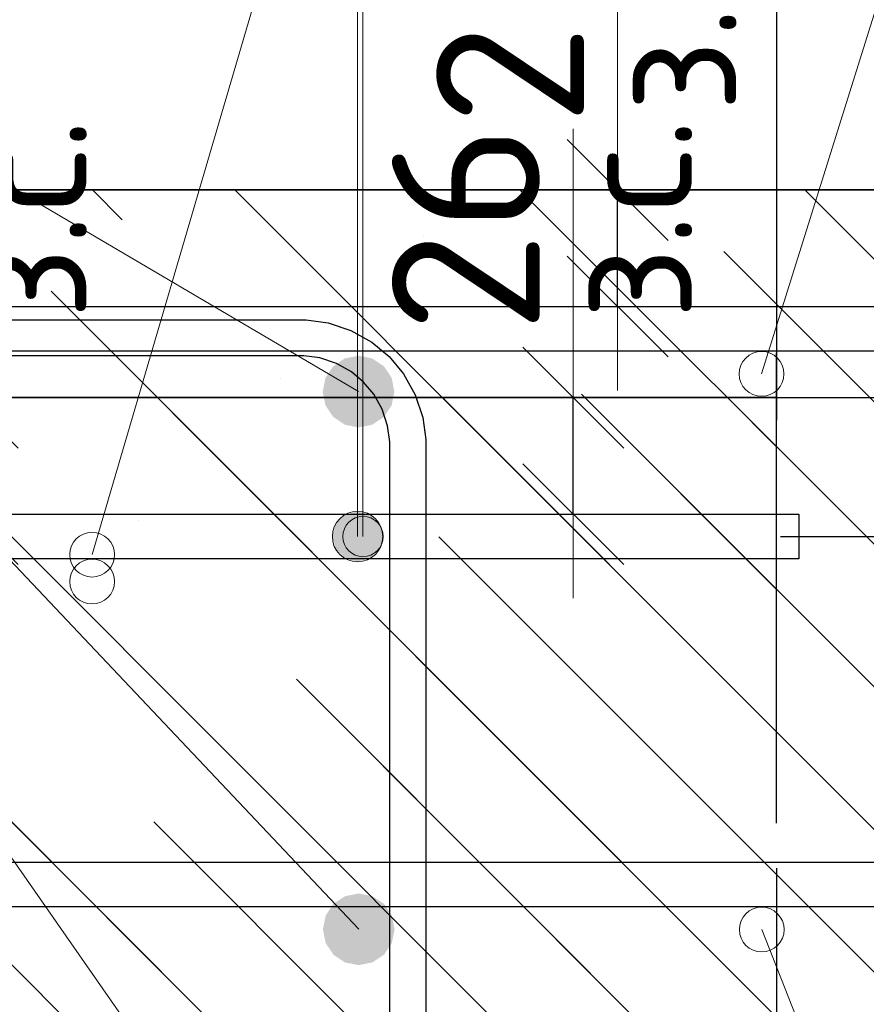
# Model space of a CAD drawing. Header units: metres. Extents: x -38 to 97, y -15 to 21.
# Tile 134 of 230: x 72.41 to 72.599, y 6.497 to 6.716. Entities that reach past the tile are written whole.
import ezdxf

# ---------------------------------------------------------------- set-up
doc = ezdxf.new("R2010")
doc.units = ezdxf.units.M
doc.header["$PDMODE"] = 65
doc.linetypes.add('______4', pattern=[0.135, 0.105, -0.03])
for name, color, linetype, lineweight in [('XR$3$Арм. стержнями верхней зоны', 180, 'Continuous', 35), ('XR$3$Арм. стержнями нижней зоны', 180, 'Continuous', 35), ('XR$3$Арм.стержн. Арматура края', 96, 'Continuous', 35), ('XR$3$Арм.стержн. Хомут', 240, 'Continuous', 35), ('XR$3$Арм.стержн.горизонт. 1', 180, 'Continuous', 35), ('XR$3$Размерная линия_ общее', 7, 'Continuous', 13), ('XR$4$Арм. стержнями верхней зоны', 180, 'Continuous', 35), ('XR$4$Арм.стержн. Арматура края', 96, 'Continuous', 35), ('XR$4$ВК__отв в полу 1-2 эт', 220, 'Continuous', 25), ('XR$4$Размерная линия (1)', 7, 'Continuous', 13), ('XR$4$Размерная линия_ общее', 7, 'Continuous', 13), ('XR$6$Арм. стержнями верхней зоны', 180, 'Continuous', 35), ('XR$6$Арм.стержн. Арматура края', 96, 'Continuous', 35), ('XR$6$ВК__отв в полу 1-2 эт', 220, 'Continuous', 25), ('XR$6$Размерная линия (1)', 7, 'Continuous', 13), ('XR$6$Размерная линия_ общее', 7, 'Continuous', 13)]:
    doc.layers.add(name, color=color, linetype=linetype, lineweight=lineweight)
doc.styles.add('ISOCPEUR', font='txt')
doc.dimstyles.new('DIMSTYLE_11', dxfattribs={"dimtxt": 0.033, "dimasz": 0.0375, "dimexe": 0, "dimexo": 0, "dimgap": 0.0165, "dimtad": 2, "dimdec": 0, "dimlfac": 1000, "dimrnd": 1, "dimzin": 12, "dimdsep": 46, "dimtxsty": 'ISOCPEUR', "dimblk1": 'ALL_ML_STRICH', "dimblk2": 'ALL_ML_STRICH', "dimsah": 1, "dimcen": 0, "dimclrd": 7, "dimclre": 256, "dimclrt": 7, "dimadec": 0, "dimazin": 0, "dimtfac": 1, "dimtdec": 0, "dimtix": 1, "dimtmove": 2, "dimatfit": 3, "dimfxl": 0, "dimtvp": 1.2, "dimtzin": 0, "dimlwd": 0, "dimlwe": -3, "dimarcsym": 0})
doc.dimstyles.new('DIMSTYLE_12', dxfattribs={"dimtxt": 0.03, "dimasz": 0.03, "dimexe": 0, "dimexo": 0, "dimgap": 0.015, "dimtad": 2, "dimdec": 0, "dimlfac": 1000, "dimrnd": 1, "dimzin": 12, "dimdsep": 46, "dimtxsty": 'ISOCPEUR', "dimblk1": 'ALL_ML_STRICH', "dimblk2": 'ALL_ML_STRICH', "dimsah": 1, "dimcen": 0, "dimclrd": 7, "dimclre": 256, "dimclrt": 7, "dimadec": 0, "dimazin": 0, "dimtfac": 1, "dimtdec": 0, "dimtix": 1, "dimtmove": 2, "dimatfit": 3, "dimfxl": 0, "dimtzin": 0, "dimlwd": 0, "dimlwe": -3, "dimarcsym": 0})
doc.dimstyles.new('DIMSTYLE_14', dxfattribs={"dimtxt": 0.03, "dimasz": 0.03, "dimexe": 0, "dimexo": 0, "dimgap": 0.015, "dimtad": 2, "dimdec": 0, "dimlfac": 1000, "dimrnd": 1, "dimzin": 12, "dimdsep": 46, "dimtxsty": 'ISOCPEUR', "dimblk1": 'ALL_ML_STRICH', "dimblk2": 'ALL_ML_STRICH', "dimsah": 1, "dimcen": 0, "dimclrd": 7, "dimclre": 256, "dimclrt": 7, "dimadec": 0, "dimazin": 0, "dimtfac": 1, "dimtdec": 0, "dimtix": 1, "dimtmove": 2, "dimatfit": 3, "dimfxl": 0, "dimtvp": 1.2, "dimtzin": 0, "dimlwd": 0, "dimlwe": -3, "dimarcsym": 0})
doc.dimstyles.new('DIMSTYLE_8', dxfattribs={"dimtxt": 0.033, "dimasz": 0.0375, "dimexe": 0, "dimexo": 0, "dimgap": 0.0165, "dimtad": 2, "dimdec": 0, "dimlfac": 1000, "dimrnd": 1, "dimzin": 12, "dimdsep": 46, "dimtxsty": 'ISOCPEUR', "dimblk1": 'ALL_ML_STRICH', "dimblk2": 'ALL_ML_STRICH', "dimsah": 1, "dimcen": 0, "dimclrd": 7, "dimclre": 256, "dimclrt": 7, "dimadec": 0, "dimazin": 0, "dimtfac": 1, "dimtdec": 0, "dimtix": 1, "dimtmove": 2, "dimatfit": 3, "dimfxl": 0, "dimtzin": 0, "dimlwd": 0, "dimlwe": -3, "dimarcsym": 0})
pattern_1 = [(135, (0, 0), (-0.031819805, -0.031819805), [0.4, -0.05, 0, -0.05]), (135, (-0.01591, -0.01591), (-0.031819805, -0.031819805), [0.8, -0.1, 0.1, -0.1])]

# ---------------------------------------------------------------- blocks, each defined once
blk = doc.blocks.new('ALL_ML_STRICH')
at = {"color": 0, "linetype": 'ByBlock', "lineweight": -2}
for p, q in [((0, -0.5), (0, 0.5)), ((-0.3, -0.3), (0.3, 0.3)), ((-1, 0), (0.5, 0))]:
    blk.add_line(p, q, dxfattribs=at)
blk = doc.blocks.new('*D143')
at = {"layer": 'DEFPOINTS', "color": 7, "linetype": 'Continuous', "lineweight": 13, "transparency": 33554687}
for p in [(72.50314, 6.67826), (72.50314, 6.65226), (72.54312, 6.65226)]:
    blk.add_point(p, dxfattribs=at)
at = {"layer": 'XR$3$Размерная линия_ общее', "color": 253, "linetype": 'Continuous', "lineweight": -2, "true_color": 0xa0a0a0, "transparency": 33554687}
for p, q in [((72.52314, 6.67826), (72.54312, 6.67826)), ((72.52314, 6.65226), (72.54312, 6.65226))]:
    blk.add_line(p, q, dxfattribs=at)
at = {"layer": 'XR$3$Размерная линия_ общее', "color": 7, "linetype": 'Continuous', "lineweight": -2, "transparency": 33554687}
blk.add_line((72.54312, 6.65226), (72.54312, 6.67826), dxfattribs=at)
at = {"layer": 'XR$3$Размерная линия_ общее', "color": 7, "linetype": 'Continuous', "lineweight": 13, "transparency": 33554687, "xscale": 0.0375, "yscale": 0.0375, "zscale": 0.0375}
for p, rotation in [((72.54312, 6.67826), 90), ((72.54312, 6.65226), 270)]:
    blk.add_blockref('ALL_ML_STRICH', p, dxfattribs=dict(at, rotation=rotation))
at = {"layer": 'XR$3$Размерная линия_ общее', "color": 7, "linetype": 'Continuous', "lineweight": 13, "transparency": 33554687, "insert": (72.54266, 6.69562), "char_height": 0.027, "width": 0.00135, "attachment_point": 1, "rotation": 90, "line_spacing_factor": 0.60241, "style": 'ISOCPEUR'}
blk.add_mtext('з.с.', dxfattribs=at)
at = {"layer": 'XR$3$Размерная линия_ общее', "color": 7, "linetype": 'Continuous', "lineweight": 13, "transparency": 33554687, "insert": (72.51912, 6.71598), "char_height": 0.033, "width": 0.066, "attachment_point": 5, "rotation": 90, "style": 'ISOCPEUR'}
blk.add_mtext('\\A1;{26}', dxfattribs=at)
blk = doc.blocks.new('*D382')
at = {"layer": 'DEFPOINTS', "color": 7, "linetype": 'Continuous', "lineweight": 13, "transparency": 33554687}
for p in [(72.54861, 6.63192), (72.54861, 6.43192), (72.72016, 6.43192)]:
    blk.add_point(p, dxfattribs=at)
at = {"layer": 'XR$4$Размерная линия_ общее', "color": 253, "linetype": 'Continuous', "lineweight": -2, "true_color": 0xa0a0a0, "transparency": 33554687}
for p, q in [((72.56861, 6.63192), (72.72016, 6.63192)), ((72.56861, 6.43192), (72.72016, 6.43192))]:
    blk.add_line(p, q, dxfattribs=at)
at = {"layer": 'XR$4$Размерная линия_ общее', "color": 7, "linetype": 'Continuous', "lineweight": -2, "transparency": 33554687}
blk.add_line((72.72016, 6.43192), (72.72016, 6.63192), dxfattribs=at)
at = {"layer": 'XR$4$Размерная линия_ общее', "color": 7, "linetype": 'Continuous', "lineweight": 13, "transparency": 33554687, "xscale": 0.0375, "yscale": 0.0375, "zscale": 0.0375}
for p, rotation in [((72.72016, 6.63192), 90), ((72.72016, 6.43192), 270)]:
    blk.add_blockref('ALL_ML_STRICH', p, dxfattribs=dict(at, rotation=rotation))
at = {"layer": 'XR$4$Размерная линия_ общее', "color": 7, "linetype": 'Continuous', "lineweight": 13, "transparency": 33554687, "insert": (72.69616, 6.53357), "char_height": 0.033, "width": 0.099, "attachment_point": 5, "rotation": 90, "style": 'ISOCPEUR'}
blk.add_mtext('\\A1;{200}', dxfattribs=at)
blk = doc.blocks.new('*D494')
at = {"layer": 'DEFPOINTS', "color": 7, "linetype": 'Continuous', "lineweight": 13, "transparency": 33554687}
for p in [(72.55952, 6.60092), (72.5525, 6.47692), (72.64516, 6.47692)]:
    blk.add_point(p, dxfattribs=at)
at = {"layer": 'XR$4$Размерная линия (1)', "color": 9, "linetype": 'Continuous', "lineweight": -2, "true_color": 0xc7c7c7, "transparency": 33554687}
for p, q in [((72.57952, 6.60092), (72.64516, 6.60092)), ((72.5725, 6.47692), (72.64516, 6.47692))]:
    blk.add_line(p, q, dxfattribs=at)
at = {"layer": 'XR$4$Размерная линия (1)', "color": 7, "linetype": 'Continuous', "lineweight": -2, "transparency": 33554687}
blk.add_line((72.64516, 6.47692), (72.64516, 6.60092), dxfattribs=at)
at = {"layer": 'XR$4$Размерная линия (1)', "color": 7, "linetype": 'Continuous', "lineweight": 13, "transparency": 33554687, "xscale": 0.03, "yscale": 0.03, "zscale": 0.03}
for p, rotation in [((72.64516, 6.60092), 90), ((72.64516, 6.47692), 270)]:
    blk.add_blockref('ALL_ML_STRICH', p, dxfattribs=dict(at, rotation=rotation))
at = {"layer": 'XR$4$Размерная линия (1)', "color": 7, "linetype": 'Continuous', "lineweight": 13, "transparency": 33554687, "insert": (72.62266, 6.54192), "char_height": 0.03, "width": 0.09, "attachment_point": 5, "rotation": 90, "style": 'ISOCPEUR'}
blk.add_mtext('\\A1;{124}', dxfattribs=at)
blk = doc.blocks.new('*D495')
at = {"layer": 'DEFPOINTS', "color": 7, "linetype": 'Continuous', "lineweight": 13, "transparency": 33554687}
for p in [(72.54165, 6.63192), (72.55952, 6.60092), (72.64516, 6.60092)]:
    blk.add_point(p, dxfattribs=at)
at = {"layer": 'XR$4$Размерная линия (1)', "color": 9, "linetype": 'Continuous', "lineweight": -2, "true_color": 0xc7c7c7, "transparency": 33554687}
for p, q in [((72.56165, 6.63192), (72.64516, 6.63192)), ((72.57952, 6.60092), (72.64516, 6.60092))]:
    blk.add_line(p, q, dxfattribs=at)
at = {"layer": 'XR$4$Размерная линия (1)', "color": 7, "linetype": 'Continuous', "lineweight": -2, "transparency": 33554687}
blk.add_line((72.64516, 6.60092), (72.64516, 6.63192), dxfattribs=at)
at = {"layer": 'XR$4$Размерная линия (1)', "color": 7, "linetype": 'Continuous', "lineweight": 13, "transparency": 33554687, "xscale": 0.03, "yscale": 0.03, "zscale": 0.03}
for p, rotation in [((72.64516, 6.63192), 90), ((72.64516, 6.60092), 270)]:
    blk.add_blockref('ALL_ML_STRICH', p, dxfattribs=dict(at, rotation=rotation))
at = {"layer": 'XR$4$Размерная линия (1)', "color": 7, "linetype": 'Continuous', "lineweight": 13, "transparency": 33554687, "insert": (72.62242, 6.67921), "char_height": 0.03, "width": 0.06, "attachment_point": 5, "rotation": 90, "style": 'ISOCPEUR'}
blk.add_mtext('\\A1;{31}', dxfattribs=at)
blk = doc.blocks.new('*D528')
at = {"layer": 'DEFPOINTS', "color": 7, "linetype": 'Continuous', "lineweight": 13, "transparency": 33554687}
for p in [(72.49323, 6.63192), (72.49323, 6.60592), (72.53322, 6.60592)]:
    blk.add_point(p, dxfattribs=at)
at = {"layer": 'XR$4$Размерная линия_ общее', "color": 253, "linetype": 'Continuous', "lineweight": -2, "true_color": 0xa0a0a0, "transparency": 33554687}
for p, q in [((72.51323, 6.63192), (72.53322, 6.63192)), ((72.51323, 6.60592), (72.53322, 6.60592))]:
    blk.add_line(p, q, dxfattribs=at)
at = {"layer": 'XR$4$Размерная линия_ общее', "color": 7, "linetype": 'Continuous', "lineweight": -2, "transparency": 33554687}
blk.add_line((72.53322, 6.60592), (72.53322, 6.63192), dxfattribs=at)
at = {"layer": 'XR$4$Размерная линия_ общее', "color": 7, "linetype": 'Continuous', "lineweight": 13, "transparency": 33554687, "xscale": 0.0375, "yscale": 0.0375, "zscale": 0.0375}
for p, rotation in [((72.53322, 6.63192), 90), ((72.53322, 6.60592), 270)]:
    blk.add_blockref('ALL_ML_STRICH', p, dxfattribs=dict(at, rotation=rotation))
at = {"layer": 'XR$4$Размерная линия_ общее', "color": 7, "linetype": 'Continuous', "lineweight": 13, "transparency": 33554687, "insert": (72.53275, 6.64929), "char_height": 0.027, "width": 0.00135, "attachment_point": 1, "rotation": 90, "line_spacing_factor": 0.60241, "style": 'ISOCPEUR'}
blk.add_mtext('з.с.', dxfattribs=at)
at = {"layer": 'XR$4$Размерная линия_ общее', "color": 7, "linetype": 'Continuous', "lineweight": 13, "transparency": 33554687, "insert": (72.50922, 6.66965), "char_height": 0.033, "width": 0.066, "attachment_point": 5, "rotation": 90, "style": 'ISOCPEUR'}
blk.add_mtext('\\A1;{26}', dxfattribs=at)
blk = doc.blocks.new('*D781')
at = {"layer": 'DEFPOINTS', "color": 7, "linetype": 'Continuous', "lineweight": 13, "transparency": 33554687}
for p in [(72.54861, 6.63192), (72.54861, 6.43192), (72.72016, 6.43192)]:
    blk.add_point(p, dxfattribs=at)
at = {"layer": 'XR$6$Размерная линия_ общее', "color": 253, "linetype": 'Continuous', "lineweight": -2, "true_color": 0xa0a0a0, "transparency": 33554687}
for p, q in [((72.56861, 6.63192), (72.72016, 6.63192)), ((72.56861, 6.43192), (72.72016, 6.43192))]:
    blk.add_line(p, q, dxfattribs=at)
at = {"layer": 'XR$6$Размерная линия_ общее', "color": 7, "linetype": 'Continuous', "lineweight": -2, "transparency": 33554687}
blk.add_line((72.72016, 6.43192), (72.72016, 6.63192), dxfattribs=at)
at = {"layer": 'XR$6$Размерная линия_ общее', "color": 7, "linetype": 'Continuous', "lineweight": 13, "transparency": 33554687, "xscale": 0.0375, "yscale": 0.0375, "zscale": 0.0375}
for p, rotation in [((72.72016, 6.63192), 90), ((72.72016, 6.43192), 270)]:
    blk.add_blockref('ALL_ML_STRICH', p, dxfattribs=dict(at, rotation=rotation))
at = {"layer": 'XR$6$Размерная линия_ общее', "color": 7, "linetype": 'Continuous', "lineweight": 13, "transparency": 33554687, "insert": (72.69616, 6.53357), "char_height": 0.033, "width": 0.099, "attachment_point": 5, "rotation": 90, "style": 'ISOCPEUR'}
blk.add_mtext('\\A1;{200}', dxfattribs=at)
blk = doc.blocks.new('*D953')
at = {"layer": 'DEFPOINTS', "color": 7, "linetype": 'Continuous', "lineweight": 13, "transparency": 33554687}
for p in [(72.56934, 6.60092), (72.5525, 6.47692), (72.64516, 6.47692)]:
    blk.add_point(p, dxfattribs=at)
at = {"layer": 'XR$6$Размерная линия (1)', "color": 9, "linetype": 'Continuous', "lineweight": -2, "true_color": 0xc7c7c7, "transparency": 33554687}
for p, q in [((72.58934, 6.60092), (72.64516, 6.60092)), ((72.5725, 6.47692), (72.64516, 6.47692))]:
    blk.add_line(p, q, dxfattribs=at)
at = {"layer": 'XR$6$Размерная линия (1)', "color": 7, "linetype": 'Continuous', "lineweight": -2, "transparency": 33554687}
blk.add_line((72.64516, 6.47692), (72.64516, 6.60092), dxfattribs=at)
at = {"layer": 'XR$6$Размерная линия (1)', "color": 7, "linetype": 'Continuous', "lineweight": 13, "transparency": 33554687, "xscale": 0.03, "yscale": 0.03, "zscale": 0.03}
for p, rotation in [((72.64516, 6.60092), 90), ((72.64516, 6.47692), 270)]:
    blk.add_blockref('ALL_ML_STRICH', p, dxfattribs=dict(at, rotation=rotation))
at = {"layer": 'XR$6$Размерная линия (1)', "color": 7, "linetype": 'Continuous', "lineweight": 13, "transparency": 33554687, "insert": (72.62266, 6.54192), "char_height": 0.03, "width": 0.09, "attachment_point": 5, "rotation": 90, "style": 'ISOCPEUR'}
blk.add_mtext('\\A1;{124}', dxfattribs=at)
blk = doc.blocks.new('*D954')
at = {"layer": 'DEFPOINTS', "color": 7, "linetype": 'Continuous', "lineweight": 13, "transparency": 33554687}
for p in [(72.54165, 6.63192), (72.56934, 6.60092), (72.64516, 6.60092)]:
    blk.add_point(p, dxfattribs=at)
at = {"layer": 'XR$6$Размерная линия (1)', "color": 9, "linetype": 'Continuous', "lineweight": -2, "true_color": 0xc7c7c7, "transparency": 33554687}
for p, q in [((72.56165, 6.63192), (72.64516, 6.63192)), ((72.58934, 6.60092), (72.64516, 6.60092))]:
    blk.add_line(p, q, dxfattribs=at)
at = {"layer": 'XR$6$Размерная линия (1)', "color": 7, "linetype": 'Continuous', "lineweight": -2, "transparency": 33554687}
blk.add_line((72.64516, 6.60092), (72.64516, 6.63192), dxfattribs=at)
at = {"layer": 'XR$6$Размерная линия (1)', "color": 7, "linetype": 'Continuous', "lineweight": 13, "transparency": 33554687, "xscale": 0.03, "yscale": 0.03, "zscale": 0.03}
for p, rotation in [((72.64516, 6.63192), 90), ((72.64516, 6.60092), 270)]:
    blk.add_blockref('ALL_ML_STRICH', p, dxfattribs=dict(at, rotation=rotation))
at = {"layer": 'XR$6$Размерная линия (1)', "color": 7, "linetype": 'Continuous', "lineweight": 13, "transparency": 33554687, "insert": (72.62256, 6.67107), "char_height": 0.03, "width": 0.06, "attachment_point": 5, "rotation": 90, "style": 'ISOCPEUR'}
blk.add_mtext('\\A1;{31}', dxfattribs=at)
blk = doc.blocks.new('*D966')
at = {"layer": 'DEFPOINTS', "color": 7, "linetype": 'Continuous', "lineweight": 13, "transparency": 33554687}
for p in [(72.35803, 6.63192), (72.35803, 6.60592), (72.39802, 6.60592)]:
    blk.add_point(p, dxfattribs=at)
at = {"layer": 'XR$6$Размерная линия_ общее', "color": 253, "linetype": 'Continuous', "lineweight": -2, "true_color": 0xa0a0a0, "transparency": 33554687}
for p, q in [((72.37803, 6.63192), (72.39802, 6.63192)), ((72.37803, 6.60592), (72.39802, 6.60592))]:
    blk.add_line(p, q, dxfattribs=at)
at = {"layer": 'XR$6$Размерная линия_ общее', "color": 7, "linetype": 'Continuous', "lineweight": -2, "transparency": 33554687}
blk.add_line((72.39802, 6.60592), (72.39802, 6.63192), dxfattribs=at)
at = {"layer": 'XR$6$Размерная линия_ общее', "color": 7, "linetype": 'Continuous', "lineweight": 13, "transparency": 33554687, "xscale": 0.0375, "yscale": 0.0375, "zscale": 0.0375}
for p, rotation in [((72.39802, 6.63192), 90), ((72.39802, 6.60592), 270)]:
    blk.add_blockref('ALL_ML_STRICH', p, dxfattribs=dict(at, rotation=rotation))
at = {"layer": 'XR$6$Размерная линия_ общее', "color": 7, "linetype": 'Continuous', "lineweight": 13, "transparency": 33554687, "insert": (72.39756, 6.64929), "char_height": 0.027, "width": 0.00135, "attachment_point": 1, "rotation": 90, "line_spacing_factor": 0.60241, "style": 'ISOCPEUR'}
blk.add_mtext('з.с.', dxfattribs=at)
at = {"layer": 'XR$6$Размерная линия_ общее', "color": 7, "linetype": 'Continuous', "lineweight": 13, "transparency": 33554687, "insert": (72.37402, 6.66965), "char_height": 0.033, "width": 0.066, "attachment_point": 5, "rotation": 90, "style": 'ISOCPEUR'}
blk.add_mtext('\\A1;{26}', dxfattribs=at)

msp = doc.modelspace()

# ---------------------------------------------------------------- hatches: boundary and pattern name
at = {"linetype": 'Continuous', "lineweight": 25, "transparency": 33554687}
h = msp.add_hatch(dxfattribs=at)
h.set_pattern_fill('__________540', scale=0.015, style=0, pattern_type=2)
h.set_pattern_definition(pattern_1)
h.paths.add_polyline_path([(72.52526, 6.67826), (72.27526, 6.67826), (72.27526, 6.37826), (72.52526, 6.37826)], flags=0)
h = msp.add_hatch(dxfattribs=at)
h.set_pattern_fill('__________540', scale=0.015, style=0, pattern_type=2)
h.set_pattern_definition(pattern_1)
h.paths.add_polyline_path([(72.52526, 6.67826), (72.52526, 6.47826), (72.65723, 6.47826), (72.65723, 6.67826)], flags=0)
at = {"linetype": 'Continuous', "lineweight": 13, "transparency": 33554687}
h = msp.add_hatch(dxfattribs=at)
h.set_pattern_fill('__________540', scale=0.015, style=0, pattern_type=2)
h.set_pattern_definition(pattern_1)
h.paths.add_polyline_path([(72.12578, 6.63192), (72.12578, 6.43192), (72.57861, 6.43192), (72.57861, 6.63192)], flags=0)
h = msp.add_hatch(dxfattribs=at)
h.set_pattern_fill('__________540', scale=0.015, style=0, pattern_type=2)
h.set_pattern_definition(pattern_1)
h.paths.add_polyline_path([(72.12578, 6.63192), (72.12578, 6.43192), (72.57861, 6.43192), (72.57861, 6.63192)], flags=0)
at = {"layer": 'XR$3$Арм.стержн.горизонт. 1', "linetype": 'Continuous', "lineweight": 50, "transparency": 33554687}
for points in [[(72.49326, 6.63326), (72.49266, 6.63632), (72.49092, 6.63892), (72.48833, 6.64065), (72.48526, 6.64126), (72.4822, 6.64065), (72.47961, 6.63892), (72.47787, 6.63632), (72.47726, 6.63326), (72.47787, 6.6302), (72.47961, 6.6276), (72.4822, 6.62587), (72.48526, 6.62526), (72.48833, 6.62587), (72.49092, 6.6276), (72.49266, 6.6302)], [(72.4933, 6.51326), (72.49269, 6.51632), (72.49096, 6.51892), (72.48836, 6.52065), (72.4853, 6.52126), (72.48224, 6.52065), (72.47965, 6.51892), (72.47791, 6.51632), (72.4773, 6.51326), (72.47791, 6.5102), (72.47965, 6.5076), (72.48224, 6.50587), (72.4853, 6.50526), (72.48836, 6.50587), (72.49096, 6.5076), (72.49269, 6.5102)]]:
    msp.add_hatch(color=7, dxfattribs=at).paths.add_polyline_path(points)
at = {"layer": 'XR$4$Арм. стержнями верхней зоны', "linetype": 'Continuous', "lineweight": 13, "transparency": 33554687}
for points in [[(72.484, 6.60479), (72.4885, 6.60479), (72.48625, 6.60542)], [(72.49012, 6.60317), (72.48238, 6.60317), (72.48175, 6.60092)], [(72.49012, 6.60317), (72.48175, 6.60092), (72.49075, 6.60092)], [(72.4885, 6.60479), (72.484, 6.60479), (72.48238, 6.60317)], [(72.4885, 6.60479), (72.48238, 6.60317), (72.49012, 6.60317)], [(72.49075, 6.60092), (72.48175, 6.60092), (72.48238, 6.59867)], [(72.49075, 6.60092), (72.48238, 6.59867), (72.49012, 6.59867)], [(72.49012, 6.59867), (72.48238, 6.59867), (72.484, 6.59705)], [(72.49012, 6.59867), (72.484, 6.59705), (72.4885, 6.59705)], [(72.4885, 6.59705), (72.484, 6.59705), (72.48625, 6.59642)]]:
    msp.add_hatch(color=7, dxfattribs=at).paths.add_polyline_path(points)
at = {"layer": 'XR$6$Арм. стержнями верхней зоны', "linetype": 'Continuous', "lineweight": 13, "transparency": 33554687}
for points in [[(72.48785, 6.60576), (72.48223, 6.60576), (72.4802, 6.60374)], [(72.48785, 6.60576), (72.4802, 6.60374), (72.48988, 6.60374)], [(72.48223, 6.60576), (72.48785, 6.60576), (72.48504, 6.60655)], [(72.48988, 6.60374), (72.4802, 6.60374), (72.47941, 6.60092)], [(72.48988, 6.60374), (72.47941, 6.60092), (72.49066, 6.60092)], [(72.49066, 6.60092), (72.47941, 6.60092), (72.4802, 6.59811)], [(72.49066, 6.60092), (72.4802, 6.59811), (72.48988, 6.59811)], [(72.48988, 6.59811), (72.4802, 6.59811), (72.48223, 6.59609)], [(72.48988, 6.59811), (72.48223, 6.59609), (72.48785, 6.59609)], [(72.48785, 6.59609), (72.48223, 6.59609), (72.48504, 6.5953)]]:
    msp.add_hatch(color=7, dxfattribs=at).paths.add_polyline_path(points)

# ---------------------------------------------------------------- linework, layer by layer
at = {"color": 7, "linetype": 'Continuous', "lineweight": 13, "transparency": 33554687}
for p, q in [((72.57526, 6.63721), (72.62411, 6.79343)), ((72.54312, 6.67826), (72.54312, 6.73826)), ((72.53322, 6.63192), (72.53322, 6.69192)), ((72.5753, 6.51321), (72.63377, 6.36468))]:
    msp.add_line(p, q, dxfattribs=at)
at = {"color": 7, "linetype": '______4', "lineweight": 25, "transparency": 33554687}
for p, q in [((72.57861, 6.33192), (72.57861, 6.73192)), ((72.57861, 6.73192), (72.57861, 6.33192))]:
    msp.add_line(p, q, dxfattribs=at)
at = {"color": 7, "linetype": 'Continuous', "lineweight": 35, "transparency": 33554687}
for p, q in [((72.52526, 6.67826), (72.27526, 6.67826)), ((72.65723, 6.67826), (72.52526, 6.67826)), ((72.57861, 6.63192), (72.12578, 6.63192)), ((72.57861, 6.63192), (72.12578, 6.63192))]:
    msp.add_line(p, q, dxfattribs=at)
at = {"color": 7, "linetype": 'Continuous', "lineweight": 13, "transparency": 33554687}
for centre in [(72.57526, 6.63721), (72.42577, 6.59687), (72.42577, 6.59087), (72.5753, 6.51321)]:
    msp.add_circle(centre, 0.005, dxfattribs=at)
at = {"layer": 'XR$3$Арм. стержнями верхней зоны', "color": 4, "linetype": 'Continuous', "lineweight": 25, "transparency": 33554687}
msp.add_lwpolyline([(72.30026, 6.65226), (72.66223, 6.65226), (72.66223, 6.64226), (72.30026, 6.64226), (72.30026, 6.65226)], dxfattribs=at)
at = {"layer": 'XR$3$Арм. стержнями нижней зоны', "color": 4, "linetype": 'Continuous', "lineweight": 25, "transparency": 33554687}
msp.add_lwpolyline([(72.30026, 6.52826), (72.66223, 6.52826), (72.66223, 6.51826), (72.30026, 6.51826), (72.30026, 6.52826)], dxfattribs=at)
at = {"layer": 'XR$3$Арм.стержн. Арматура края', "color": 4, "linetype": 'Continuous', "lineweight": 25, "transparency": 33554687}
for points in [[(72.66223, 6.51826), (72.33355, 6.51826), (72.32745, 6.51911), (72.3211, 6.5212), (72.31526, 6.52448), (72.31044, 6.5285), (72.30642, 6.53331), (72.30315, 6.53916), (72.30106, 6.54551), (72.30021, 6.55161), (72.30021, 6.61891), (72.30106, 6.62501), (72.30315, 6.63136), (72.30642, 6.63721), (72.31044, 6.64202), (72.31526, 6.64604), (72.3211, 6.64932), (72.32745, 6.65141), (72.33355, 6.65226), (72.66223, 6.65226)], [(72.66223, 6.64226), (72.33425, 6.64226), (72.32973, 6.64163), (72.32515, 6.64012), (72.32095, 6.63777), (72.31754, 6.63492), (72.31469, 6.63151), (72.31234, 6.62732), (72.31084, 6.62274), (72.31021, 6.61822), (72.31021, 6.5523), (72.31084, 6.54778), (72.31234, 6.5432), (72.31469, 6.53901), (72.31754, 6.5356), (72.32095, 6.53275), (72.32515, 6.5304), (72.32973, 6.52889), (72.33425, 6.52826), (72.66223, 6.52826)]]:
    msp.add_lwpolyline(points, dxfattribs=at)
at = {"layer": 'XR$3$Арм.стержн. Хомут', "color": 40, "linetype": 'Continuous', "lineweight": 25, "transparency": 33554687}
for points in [[(72.3269, 6.64926), (72.47359, 6.64926), (72.47847, 6.64858), (72.48355, 6.64691), (72.48822, 6.64429), (72.49207, 6.64107), (72.49529, 6.63722), (72.49791, 6.63254), (72.49959, 6.62746), (72.50026, 6.62258), (72.50026, 6.42994), (72.49959, 6.42506), (72.49791, 6.41998), (72.49529, 6.4153), (72.49207, 6.41145), (72.48822, 6.40823), (72.48355, 6.40561), (72.47847, 6.40394), (72.47359, 6.40326), (72.3269, 6.40326)], [(72.3269, 6.64926), (72.47359, 6.64926), (72.47847, 6.64858), (72.48355, 6.64691), (72.48822, 6.64429), (72.49207, 6.64107), (72.49529, 6.63722), (72.49791, 6.63254), (72.49959, 6.62746), (72.50026, 6.62258), (72.50026, 6.42994), (72.49959, 6.42506), (72.49791, 6.41998), (72.49529, 6.4153), (72.49207, 6.41145), (72.48822, 6.40823), (72.48355, 6.40561), (72.47847, 6.40394), (72.47359, 6.40326), (72.3269, 6.40326)], [(72.32746, 6.41126), (72.47303, 6.41126), (72.47665, 6.41176), (72.48031, 6.41297), (72.48367, 6.41485), (72.4864, 6.41713), (72.48868, 6.41986), (72.49055, 6.42321), (72.49176, 6.42687), (72.49226, 6.43049), (72.49226, 6.62203), (72.49176, 6.62564), (72.49055, 6.62931), (72.48868, 6.63266), (72.4864, 6.63539), (72.48367, 6.63767), (72.48031, 6.63955), (72.47665, 6.64076), (72.47303, 6.64126), (72.32746, 6.64126)], [(72.32746, 6.41126), (72.47303, 6.41126), (72.47665, 6.41176), (72.48031, 6.41297), (72.48367, 6.41485), (72.4864, 6.41713), (72.48868, 6.41986), (72.49055, 6.42321), (72.49176, 6.42687), (72.49226, 6.43049), (72.49226, 6.62203), (72.49176, 6.62564), (72.49055, 6.62931), (72.48868, 6.63266), (72.4864, 6.63539), (72.48367, 6.63767), (72.48031, 6.63955), (72.47665, 6.64076), (72.47303, 6.64126), (72.32746, 6.64126)]]:
    msp.add_lwpolyline(points, dxfattribs=at)
at = {"layer": 'XR$3$Арм.стержн.горизонт. 1', "color": 7, "linetype": 'Continuous', "lineweight": 13, "transparency": 33554687}
for q in [(72.4853, 6.41826), (72.4853, 6.51326), (72.48526, 6.63326)]:
    msp.add_line((72.23031, 6.78305), q, dxfattribs=at)
at = {"layer": 'XR$4$Арм. стержнями верхней зоны', "color": 7, "linetype": 'Continuous', "lineweight": 13, "transparency": 33554687}
for p, q in [((72.48625, 6.80286), (72.48625, 6.60092)), ((72.48625, 6.60542), (72.48625, 6.60542)), ((72.48175, 6.60092), (72.48175, 6.60092)), ((72.49075, 6.60092), (72.49075, 6.60092)), ((72.48625, 6.59642), (72.48625, 6.59642))]:
    msp.add_line(p, q, dxfattribs=at)
at = {"layer": 'XR$4$Арм. стержнями верхней зоны', "color": 4, "linetype": 'Continuous', "lineweight": 25, "transparency": 33554687}
msp.add_lwpolyline([(72.15077, 6.60592), (72.58361, 6.60592), (72.58361, 6.59592), (72.15077, 6.59592), (72.15077, 6.60592)], dxfattribs=at)
at = {"layer": 'XR$4$Арм. стержнями верхней зоны', "color": 7, "linetype": 'Continuous', "lineweight": 13, "transparency": 33554687}
msp.add_circle((72.48625, 6.60092), 0.0045, dxfattribs=at)
at = {"layer": 'XR$4$Арм.стержн. Арматура края', "color": 4, "linetype": 'Continuous', "lineweight": 25, "transparency": 33554687}
msp.add_lwpolyline([(72.17933, 6.60592), (72.58361, 6.60592), (72.58361, 6.59592), (72.18002, 6.59592)], dxfattribs=at)
at = {"layer": 'XR$4$ВК__отв в полу 1-2 эт', "color": 7, "linetype": 'Continuous', "lineweight": 13, "transparency": 33554687}
msp.add_line((72.42577, 6.59687), (72.48625, 6.80286), dxfattribs=at)
at = {"layer": 'XR$6$Арм. стержнями верхней зоны', "color": 7, "linetype": 'Continuous', "lineweight": 13, "transparency": 33554687}
for p, q in [((72.48504, 6.80284), (72.48504, 6.60092)), ((72.48504, 6.60655), (72.48504, 6.60655)), ((72.47941, 6.60092), (72.47941, 6.60092)), ((72.49066, 6.60092), (72.49066, 6.60092)), ((72.48504, 6.5953), (72.48504, 6.5953))]:
    msp.add_line(p, q, dxfattribs=at)
at = {"layer": 'XR$6$Арм. стержнями верхней зоны', "color": 4, "linetype": 'Continuous', "lineweight": 25, "transparency": 33554687}
msp.add_lwpolyline([(72.15077, 6.60592), (72.58361, 6.60592), (72.58361, 6.59592), (72.15077, 6.59592), (72.15077, 6.60592)], dxfattribs=at)
at = {"layer": 'XR$6$Арм. стержнями верхней зоны', "color": 7, "linetype": 'Continuous', "lineweight": 13, "transparency": 33554687}
msp.add_circle((72.48504, 6.60092), 0.00563, dxfattribs=at)
at = {"layer": 'XR$6$Арм.стержн. Арматура края', "color": 4, "linetype": 'Continuous', "lineweight": 25, "transparency": 33554687}
msp.add_lwpolyline([(72.17933, 6.60592), (72.58361, 6.60592), (72.58361, 6.59592), (72.18002, 6.59592)], dxfattribs=at)
at = {"layer": 'XR$6$ВК__отв в полу 1-2 эт', "color": 7, "linetype": 'Continuous', "lineweight": 13, "transparency": 33554687}
msp.add_line((72.42577, 6.59687), (72.48625, 6.80286), dxfattribs=at)

# ---------------------------------------------------------------- dimensions: what is measured, and where the dimension line sits
at = {"layer": 'XR$3$Размерная линия_ общее', "color": 7, "linetype": 'Continuous', "lineweight": 13, "transparency": 33554687}
dim = msp.add_linear_dim(base=(72.54312, 6.67826), p1=(72.52314, 6.65226), p2=(72.52314, 6.67826), angle=90, text='<>\\Xз.с.', dimstyle='DIMSTYLE_11', override={"dimpost": '<>', "dimclrd": 7, "dimclre": 253, "dimclrt": 7, "dimlwd": 0, "dimlwe": 65533}, dxfattribs=at)
dim.commit()
dim.dimension.update_dxf_attribs({"geometry": '*D143', "text_midpoint": (72.51912, 6.71598), "dimtype": 160})
at = {"layer": 'XR$4$Размерная линия (1)', "color": 7, "linetype": 'Continuous', "lineweight": 13, "transparency": 33554687}
for base, p1, p2, dimstyle, picture, middle in [((72.64516, 6.63192), (72.57952, 6.60092), (72.56165, 6.63192), 'DIMSTYLE_14', '*D495', (72.62242, 6.67921)), ((72.64516, 6.60092), (72.5725, 6.47692), (72.57952, 6.60092), 'DIMSTYLE_12', '*D494', (72.62266, 6.54192))]:
    dim = msp.add_linear_dim(base=base, p1=p1, p2=p2, angle=90, dimstyle=dimstyle, override={"dimpost": '<>', "dimclrd": 7, "dimclre": 9, "dimclrt": 7, "dimlwd": 0, "dimlwe": 65533}, dxfattribs=at)
    dim.commit()
    dim.dimension.update_dxf_attribs({"geometry": picture, "text_midpoint": middle, "dimtype": 160})
at = {"layer": 'XR$4$Размерная линия_ общее', "color": 7, "linetype": 'Continuous', "lineweight": 13, "transparency": 33554687}
dim = msp.add_linear_dim(base=(72.53322, 6.63192), p1=(72.51323, 6.60592), p2=(72.51323, 6.63192), angle=90, text='<>\\Xз.с.', dimstyle='DIMSTYLE_11', override={"dimpost": '<>', "dimclrd": 7, "dimclre": 253, "dimclrt": 7, "dimlwd": 0, "dimlwe": 65533}, dxfattribs=at)
dim.commit()
dim.dimension.update_dxf_attribs({"geometry": '*D528', "text_midpoint": (72.50922, 6.66965), "dimtype": 160})
dim = msp.add_linear_dim(base=(72.72016, 6.63192), p1=(72.56861, 6.43192), p2=(72.56861, 6.63192), angle=90, dimstyle='DIMSTYLE_8', override={"dimpost": '<>', "dimclrd": 7, "dimclre": 253, "dimclrt": 7, "dimlwd": 0, "dimlwe": 65533}, dxfattribs=at)
dim.commit()
dim.dimension.update_dxf_attribs({"geometry": '*D382', "text_midpoint": (72.69616, 6.53357), "dimtype": 160})
at = {"layer": 'XR$6$Размерная линия (1)', "color": 7, "linetype": 'Continuous', "lineweight": 13, "transparency": 33554687}
for base, p1, p2, dimstyle, picture, middle in [((72.64516, 6.63192), (72.58934, 6.60092), (72.56165, 6.63192), 'DIMSTYLE_14', '*D954', (72.62256, 6.67107)), ((72.64516, 6.60092), (72.5725, 6.47692), (72.58934, 6.60092), 'DIMSTYLE_12', '*D953', (72.62266, 6.54192))]:
    dim = msp.add_linear_dim(base=base, p1=p1, p2=p2, angle=90, dimstyle=dimstyle, override={"dimpost": '<>', "dimclrd": 7, "dimclre": 9, "dimclrt": 7, "dimlwd": 0, "dimlwe": 65533}, dxfattribs=at)
    dim.commit()
    dim.dimension.update_dxf_attribs({"geometry": picture, "text_midpoint": middle, "dimtype": 160})
at = {"layer": 'XR$6$Размерная линия_ общее', "color": 7, "linetype": 'Continuous', "lineweight": 13, "transparency": 33554687}
dim = msp.add_linear_dim(base=(72.39802, 6.63192), p1=(72.37803, 6.60592), p2=(72.37803, 6.63192), angle=90, text='<>\\Xз.с.', dimstyle='DIMSTYLE_11', override={"dimpost": '<>', "dimclrd": 7, "dimclre": 253, "dimclrt": 7, "dimlwd": 0, "dimlwe": 65533}, dxfattribs=at)
dim.commit()
dim.dimension.update_dxf_attribs({"geometry": '*D966', "text_midpoint": (72.37402, 6.66965), "dimtype": 160})
dim = msp.add_linear_dim(base=(72.72016, 6.63192), p1=(72.56861, 6.43192), p2=(72.56861, 6.63192), angle=90, dimstyle='DIMSTYLE_8', override={"dimpost": '<>', "dimclrd": 7, "dimclre": 253, "dimclrt": 7, "dimlwd": 0, "dimlwe": 65533}, dxfattribs=at)
dim.commit()
dim.dimension.update_dxf_attribs({"geometry": '*D781', "text_midpoint": (72.69616, 6.53357), "dimtype": 160})

doc.saveas('drawing.dxf')
